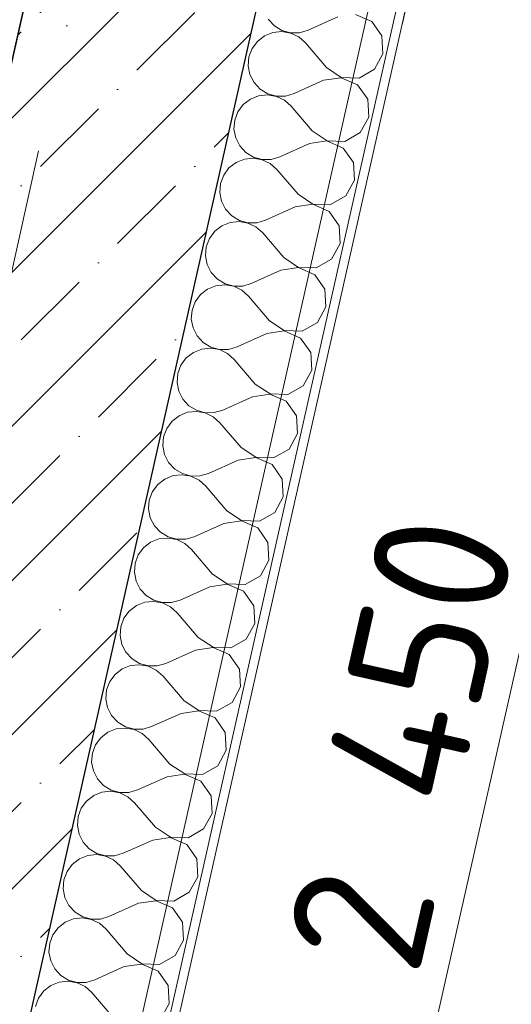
# Model space of a CAD drawing. Header units: millimetres. Extents: x -7218036 to -6920397, y 6117771 to 6333681.
# Tile 24 of 89: x -7185490 to -7184950, y 6137555 to 6138639. Entities that reach past the tile are written whole.
import ezdxf
from ezdxf.enums import TextEntityAlignment as Align

# ---------------------------------------------------------------- set-up
doc = ezdxf.new("R2010")
doc.units = ezdxf.units.MM
doc.header["$MEASUREMENT"] = 0
doc.linetypes.add('Штрихпунктирная', pattern=[670.277762, 352.777767, -176.388884, 0, -141.111112])
for name, color, linetype in [('S - автостоянка.АР', 7, 'Continuous'), ('АР-Стены_внешние_.АР', 7, 'Continuous'), ('АР-Стены_Перегородки_100_.АР', 7, 'Continuous'), ('АР-Чертеж-Оси_Осевые размеры.АР', 7, 'Continuous'), ('АР-Чертеж-Размеры.АР', 7, 'Continuous')]:
    doc.layers.add(name, color=color, linetype=linetype)
for name, color, linetype, lineweight in [('АР-Стены_внешние_.АР_Ном._пера__1', 7, 'Continuous', 0), ('АР-Стены_Перегородки_100_.АР_Ном._пера__1', 7, 'Continuous', 15), ('АР-Чертеж-Оси_Осевые размеры.АР_Ном._пера__120', 7, 'Continuous', 0), ('АР-Чертеж-Размеры.АР_Ном._пера__1', 7, 'Continuous', 0)]:
    doc.layers.add(name, color=color, linetype=linetype, lineweight=lineweight)
doc.styles.add('РЎР“Р•РќР•Р\xa0Р\x98Р\xa0_РЎРўР\x98Р›Р¬_1', font='GOST_Common.ttf')
doc.styles.add('РЎР“Р•РќР•Р\xa0Р\x98Р\xa0_РЎРўР\x98Р›Р¬_3', font='GOTHIC.TTF')
doc.dimstyles.new('СГЕНЕРИР_СТИЛЬ__6', dxfattribs={"dimtxt": 150, "dimasz": 190, "dimexe": 0.18, "dimexo": 2000, "dimgap": 0, "dimtad": 1, "dimdec": 0, "dimzin": 0, "dimdsep": 46, "dimtxsty": 'РЎР“Р•РќР•Р\xa0Р\x98Р\xa0_РЎРўР\x98Р›Р¬_1', "dimblk": 'ARROWHEAD_6', "dimblk1": 'ARROWHEAD_6', "dimblk2": 'ARROWHEAD_6', "dimcen": 0.09, "dimclrd": 7, "dimclre": 7, "dimclrt": 7, "dimazin": 0, "dimtfac": 1, "dimtdec": 4, "dimtmove": 0, "dimatfit": 3, "dimfxl": 1, "dimtolj": 1, "dimtzin": 0, "dimarcsym": 0})

# ---------------------------------------------------------------- blocks, each defined once
blk = doc.blocks.new('*X197', base_point=(-6566190.3, 6562677.8))
at = {"layer": 'АР-Стены_Перегородки_100_.АР_Ном._пера__1', "color": 7, "linetype": 'Continuous', "lineweight": 0}
for p, q in [((-7185216.9, 6138639.6), (-7185210.2, 6138632.4)), ((-7185140.4, 6138642.1), (-7185173, 6138627.5)), ((-7185103.1, 6138637.2), (-7185121.1, 6138645)), ((-7185092, 6138621.2), (-7185103.1, 6138637.2)), ((-7185202, 6138626), (-7185211.8, 6138625)), ((-7185210.2, 6138632.4), (-7185201.8, 6138627.3)), ((-7185192.3, 6138624.4), (-7185202, 6138626)), ((-7185201.8, 6138627.3), (-7185192.3, 6138624.6)), ((-7185182.4, 6138624.7), (-7185173, 6138627.5)), ((-7185228.8, 6138615.3), (-7185234.6, 6138607.4)), ((-7185221, 6138621.4), (-7185228.8, 6138615.3)), ((-7185211.8, 6138625), (-7185221, 6138621.4)), ((-7185192.3, 6138624.6), (-7185182.4, 6138624.7)), ((-7185183.4, 6138620.1), (-7185192.3, 6138624.4)), ((-7185176.1, 6138613.5), (-7185183.4, 6138620.1)), ((-7185090.9, 6138601.7), (-7185092, 6138621.2)), ((-7185234.6, 6138607.4), (-7185238.1, 6138598.2)), ((-7185152.9, 6138586.4), (-7185176.1, 6138613.5)), ((-7185238.1, 6138598.2), (-7185238.9, 6138588.4)), ((-7185100.2, 6138584.6), (-7185090.9, 6138601.7)), ((-7185238.9, 6138588.4), (-7185237, 6138578.7)), ((-7185152.9, 6138586.4), (-7185136.7, 6138575.5)), ((-7185117.1, 6138574.9), (-7185100.2, 6138584.6)), ((-7185237, 6138578.7), (-7185232.5, 6138569.9)), ((-7185156, 6138572.4), (-7185188.6, 6138557.8)), ((-7185136.7, 6138575.3), (-7185156, 6138572.4)), ((-7185136.7, 6138575.5), (-7185117.1, 6138574.9)), ((-7185118.8, 6138567.5), (-7185136.7, 6138575.3)), ((-7185232.5, 6138569.9), (-7185225.8, 6138562.7)), ((-7185225.8, 6138562.7), (-7185217.4, 6138557.6)), ((-7185107.6, 6138551.5), (-7185118.8, 6138567.5)), ((-7185236.6, 6138551.7), (-7185244.4, 6138545.6)), ((-7185227.5, 6138555.3), (-7185236.6, 6138551.7)), ((-7185217.7, 6138556.4), (-7185227.5, 6138555.3)), ((-7185208, 6138554.7), (-7185217.7, 6138556.4)), ((-7185217.4, 6138557.6), (-7185207.9, 6138554.9)), ((-7185199.1, 6138550.4), (-7185208, 6138554.7)), ((-7185207.9, 6138554.9), (-7185198.1, 6138555)), ((-7185191.7, 6138543.8), (-7185199.1, 6138550.4)), ((-7185198.1, 6138555), (-7185188.6, 6138557.8)), ((-7185106.5, 6138532), (-7185107.6, 6138551.5)), ((-7185244.4, 6138545.6), (-7185250.3, 6138537.7)), ((-7185168.6, 6138516.7), (-7185191.7, 6138543.8)), ((-7185253.7, 6138528.5), (-7185254.6, 6138518.7)), ((-7185250.3, 6138537.7), (-7185253.7, 6138528.5)), ((-7185115.9, 6138514.9), (-7185106.5, 6138532)), ((-7185254.6, 6138518.7), (-7185252.7, 6138509)), ((-7185252.7, 6138509), (-7185248.2, 6138500.2)), ((-7185168.6, 6138516.7), (-7185152.3, 6138505.8)), ((-7185132.8, 6138505.2), (-7185115.9, 6138514.9)), ((-7185248.2, 6138500.2), (-7185241.5, 6138493)), ((-7185171.7, 6138502.7), (-7185204.3, 6138488.1)), ((-7185152.4, 6138505.6), (-7185171.7, 6138502.7)), ((-7185134.5, 6138497.8), (-7185152.4, 6138505.6)), ((-7185152.3, 6138505.8), (-7185132.8, 6138505.2)), ((-7185123.3, 6138481.8), (-7185134.5, 6138497.8)), ((-7185243.1, 6138485.6), (-7185252.3, 6138482)), ((-7185233.3, 6138486.7), (-7185243.1, 6138485.6)), ((-7185241.5, 6138493), (-7185233.1, 6138487.9)), ((-7185223.6, 6138485), (-7185233.3, 6138486.7)), ((-7185233.1, 6138487.9), (-7185223.6, 6138485.2)), ((-7185223.6, 6138485.2), (-7185213.7, 6138485.3)), ((-7185214.8, 6138480.7), (-7185223.6, 6138485)), ((-7185213.7, 6138485.3), (-7185204.3, 6138488.1)), ((-7185260.1, 6138475.9), (-7185265.9, 6138468)), ((-7185252.3, 6138482), (-7185260.1, 6138475.9)), ((-7185207.4, 6138474.1), (-7185214.8, 6138480.7)), ((-7185184.2, 6138447), (-7185207.4, 6138474.1)), ((-7185122.2, 6138462.3), (-7185123.3, 6138481.8)), ((-7185265.9, 6138468), (-7185269.4, 6138458.8)), ((-7185269.4, 6138458.8), (-7185270.2, 6138449)), ((-7185131.5, 6138445.2), (-7185122.2, 6138462.3)), ((-7185270.2, 6138449), (-7185268.3, 6138439.3)), ((-7185184.2, 6138447), (-7185168, 6138436.2)), ((-7185148.5, 6138435.5), (-7185131.5, 6138445.2)), ((-7185268.3, 6138439.3), (-7185263.8, 6138430.5)), ((-7185263.8, 6138430.5), (-7185257.1, 6138423.3)), ((-7185187.3, 6138433), (-7185219.9, 6138418.4)), ((-7185168, 6138435.9), (-7185187.3, 6138433)), ((-7185168, 6138436.2), (-7185148.5, 6138435.5)), ((-7185150.1, 6138428.1), (-7185168, 6138435.9)), ((-7185257.1, 6138423.3), (-7185248.7, 6138418.2)), ((-7185138.9, 6138412.1), (-7185150.1, 6138428.1)), ((-7185267.9, 6138412.3), (-7185275.7, 6138406.2)), ((-7185258.8, 6138415.9), (-7185267.9, 6138412.3)), ((-7185249, 6138417), (-7185258.8, 6138415.9)), ((-7185239.3, 6138415.3), (-7185249, 6138417)), ((-7185248.7, 6138418.2), (-7185239.2, 6138415.6)), ((-7185230.4, 6138411), (-7185239.3, 6138415.3)), ((-7185239.2, 6138415.6), (-7185229.4, 6138415.6)), ((-7185223, 6138404.5), (-7185230.4, 6138411)), ((-7185229.4, 6138415.6), (-7185219.9, 6138418.4)), ((-7185137.8, 6138392.6), (-7185138.9, 6138412.1)), ((-7185281.6, 6138398.3), (-7185285.1, 6138389.1)), ((-7185275.7, 6138406.2), (-7185281.6, 6138398.3)), ((-7185199.9, 6138377.3), (-7185223, 6138404.5)), ((-7185285.1, 6138389.1), (-7185285.9, 6138379.3)), ((-7185147.2, 6138375.5), (-7185137.8, 6138392.6)), ((-7185285.9, 6138379.3), (-7185284, 6138369.6)), ((-7185199.9, 6138377.3), (-7185183.6, 6138366.5)), ((-7185284, 6138369.6), (-7185279.5, 6138360.8)), ((-7185183.7, 6138366.2), (-7185203, 6138363.3)), ((-7185165.8, 6138358.4), (-7185183.7, 6138366.2)), ((-7185183.6, 6138366.5), (-7185164.1, 6138365.8)), ((-7185164.1, 6138365.8), (-7185147.2, 6138375.5)), ((-7185279.5, 6138360.8), (-7185272.8, 6138353.6)), ((-7185203, 6138363.3), (-7185235.6, 6138348.7)), ((-7185154.6, 6138342.4), (-7185165.8, 6138358.4)), ((-7185274.4, 6138346.2), (-7185283.6, 6138342.6)), ((-7185264.6, 6138347.3), (-7185274.4, 6138346.2)), ((-7185272.8, 6138353.6), (-7185264.4, 6138348.5)), ((-7185254.9, 6138345.6), (-7185264.6, 6138347.3)), ((-7185264.4, 6138348.5), (-7185254.9, 6138345.9)), ((-7185254.9, 6138345.9), (-7185245, 6138345.9)), ((-7185246.1, 6138341.3), (-7185254.9, 6138345.6)), ((-7185245, 6138345.9), (-7185235.6, 6138348.7)), ((-7185291.4, 6138336.6), (-7185297.2, 6138328.6)), ((-7185283.6, 6138342.6), (-7185291.4, 6138336.6)), ((-7185238.7, 6138334.8), (-7185246.1, 6138341.3)), ((-7185215.5, 6138307.6), (-7185238.7, 6138334.8)), ((-7185153.5, 6138322.9), (-7185154.6, 6138342.4)), ((-7185297.2, 6138328.6), (-7185300.7, 6138319.4)), ((-7185162.8, 6138305.8), (-7185153.5, 6138322.9)), ((-7185300.7, 6138319.4), (-7185301.5, 6138309.6)), ((-7185301.5, 6138309.6), (-7185299.6, 6138299.9)), ((-7185215.5, 6138307.6), (-7185199.3, 6138296.8)), ((-7185179.8, 6138296.1), (-7185162.8, 6138305.8)), ((-7185299.6, 6138299.9), (-7185295.1, 6138291.1)), ((-7185295.1, 6138291.1), (-7185288.4, 6138283.9)), ((-7185218.6, 6138293.7), (-7185251.2, 6138279)), ((-7185199.3, 6138296.5), (-7185218.6, 6138293.7)), ((-7185199.3, 6138296.8), (-7185179.8, 6138296.1)), ((-7185181.4, 6138288.7), (-7185199.3, 6138296.5)), ((-7185288.4, 6138283.9), (-7185280, 6138278.8)), ((-7185280, 6138278.8), (-7185270.5, 6138276.2)), ((-7185260.7, 6138276.2), (-7185251.2, 6138279)), ((-7185170.2, 6138272.7), (-7185181.4, 6138288.7)), ((-7185299.2, 6138272.9), (-7185307, 6138266.9)), ((-7185290.1, 6138276.6), (-7185299.2, 6138272.9)), ((-7185280.3, 6138277.6), (-7185290.1, 6138276.6)), ((-7185270.6, 6138275.9), (-7185280.3, 6138277.6)), ((-7185261.7, 6138271.6), (-7185270.6, 6138275.9)), ((-7185270.5, 6138276.2), (-7185260.7, 6138276.2)), ((-7185254.3, 6138265.1), (-7185261.7, 6138271.6)), ((-7185169.1, 6138253.3), (-7185170.2, 6138272.7)), ((-7185312.9, 6138258.9), (-7185316.4, 6138249.7)), ((-7185307, 6138266.9), (-7185312.9, 6138258.9)), ((-7185231.2, 6138237.9), (-7185254.3, 6138265.1)), ((-7185316.4, 6138249.7), (-7185317.2, 6138239.9)), ((-7185178.5, 6138236.1), (-7185169.1, 6138253.3)), ((-7185317.2, 6138239.9), (-7185315.3, 6138230.2)), ((-7185231.2, 6138237.9), (-7185214.9, 6138227.1)), ((-7185195.4, 6138226.4), (-7185178.5, 6138236.1)), ((-7185315.3, 6138230.2), (-7185310.8, 6138221.4)), ((-7185215, 6138226.8), (-7185234.3, 6138224)), ((-7185197.1, 6138219.1), (-7185215, 6138226.8)), ((-7185214.9, 6138227.1), (-7185195.4, 6138226.4)), ((-7185310.8, 6138221.4), (-7185304.1, 6138214.2)), ((-7185304.1, 6138214.2), (-7185295.7, 6138209.1)), ((-7185234.3, 6138224), (-7185266.9, 6138209.3)), ((-7185185.9, 6138203.1), (-7185197.1, 6138219.1)), ((-7185314.9, 6138203.2), (-7185322.7, 6138197.2)), ((-7185305.7, 6138206.9), (-7185314.9, 6138203.2)), ((-7185295.9, 6138207.9), (-7185305.7, 6138206.9)), ((-7185286.2, 6138206.2), (-7185295.9, 6138207.9)), ((-7185295.7, 6138209.1), (-7185286.2, 6138206.5)), ((-7185286.2, 6138206.5), (-7185276.3, 6138206.6)), ((-7185277.4, 6138201.9), (-7185286.2, 6138206.2)), ((-7185276.3, 6138206.6), (-7185266.9, 6138209.3)), ((-7185184.8, 6138183.6), (-7185185.9, 6138203.1)), ((-7185322.7, 6138197.2), (-7185328.5, 6138189.2)), ((-7185270, 6138195.4), (-7185277.4, 6138201.9)), ((-7185246.8, 6138168.2), (-7185270, 6138195.4)), ((-7185328.5, 6138189.2), (-7185332, 6138180)), ((-7185194.1, 6138166.4), (-7185184.8, 6138183.6)), ((-7185332, 6138180), (-7185332.8, 6138170.2)), ((-7185332.8, 6138170.2), (-7185330.9, 6138160.5)), ((-7185330.9, 6138160.5), (-7185326.5, 6138151.8)), ((-7185246.8, 6138168.2), (-7185230.6, 6138157.4)), ((-7185211.1, 6138156.7), (-7185194.1, 6138166.4)), ((-7185326.5, 6138151.8), (-7185319.7, 6138144.5)), ((-7185249.9, 6138154.3), (-7185282.5, 6138139.6)), ((-7185230.6, 6138157.1), (-7185249.9, 6138154.3)), ((-7185230.6, 6138157.4), (-7185211.1, 6138156.7)), ((-7185212.7, 6138149.4), (-7185230.6, 6138157.1)), ((-7185201.5, 6138133.4), (-7185212.7, 6138149.4)), ((-7185311.6, 6138138.2), (-7185321.4, 6138137.2)), ((-7185319.7, 6138144.5), (-7185311.3, 6138139.4)), ((-7185301.9, 6138136.5), (-7185311.6, 6138138.2)), ((-7185311.3, 6138139.4), (-7185301.8, 6138136.8)), ((-7185292, 6138136.9), (-7185282.5, 6138139.6)), ((-7185338.3, 6138127.5), (-7185344.2, 6138119.6)), ((-7185330.5, 6138133.5), (-7185338.3, 6138127.5)), ((-7185321.4, 6138137.2), (-7185330.5, 6138133.5)), ((-7185293, 6138132.2), (-7185301.9, 6138136.5)), ((-7185301.8, 6138136.8), (-7185292, 6138136.9)), ((-7185285.6, 6138125.7), (-7185293, 6138132.2)), ((-7185200.5, 6138113.9), (-7185201.5, 6138133.4)), ((-7185344.2, 6138119.6), (-7185347.7, 6138110.3)), ((-7185262.5, 6138098.5), (-7185285.6, 6138125.7)), ((-7185347.7, 6138110.3), (-7185348.5, 6138100.5)), ((-7185209.8, 6138096.7), (-7185200.5, 6138113.9)), ((-7185348.5, 6138100.5), (-7185346.6, 6138090.8)), ((-7185262.5, 6138098.5), (-7185246.2, 6138087.7)), ((-7185226.7, 6138087), (-7185209.8, 6138096.7)), ((-7185346.6, 6138090.8), (-7185342.1, 6138082.1)), ((-7185265.6, 6138084.6), (-7185298.2, 6138069.9)), ((-7185246.3, 6138087.4), (-7185265.6, 6138084.6)), ((-7185228.4, 6138079.7), (-7185246.3, 6138087.4)), ((-7185246.2, 6138087.7), (-7185226.7, 6138087)), ((-7185342.1, 6138082.1), (-7185335.4, 6138074.8)), ((-7185335.4, 6138074.8), (-7185327, 6138069.7)), ((-7185217.2, 6138063.7), (-7185228.4, 6138079.7)), ((-7185346.2, 6138063.8), (-7185354, 6138057.8)), ((-7185337.1, 6138067.5), (-7185346.2, 6138063.8)), ((-7185327.3, 6138068.5), (-7185337.1, 6138067.5)), ((-7185317.5, 6138066.8), (-7185327.3, 6138068.5)), ((-7185327, 6138069.7), (-7185317.5, 6138067.1)), ((-7185317.5, 6138067.1), (-7185307.6, 6138067.2)), ((-7185308.7, 6138062.5), (-7185317.5, 6138066.8)), ((-7185301.3, 6138056), (-7185308.7, 6138062.5)), ((-7185307.6, 6138067.2), (-7185298.2, 6138069.9)), ((-7185216.1, 6138044.2), (-7185217.2, 6138063.7)), ((-7185354, 6138057.8), (-7185359.9, 6138049.9)), ((-7185278.1, 6138028.8), (-7185301.3, 6138056)), ((-7185363.3, 6138040.6), (-7185364.1, 6138030.8)), ((-7185359.9, 6138049.9), (-7185363.3, 6138040.6)), ((-7185225.4, 6138027), (-7185216.1, 6138044.2)), ((-7185364.1, 6138030.8), (-7185362.2, 6138021.1)), ((-7185362.2, 6138021.1), (-7185357.8, 6138012.4)), ((-7185278.1, 6138028.8), (-7185261.9, 6138018)), ((-7185242.4, 6138017.3), (-7185225.4, 6138027)), ((-7185357.8, 6138012.4), (-7185351.1, 6138005.1)), ((-7185281.3, 6138014.9), (-7185313.8, 6138000.2)), ((-7185261.9, 6138017.7), (-7185281.3, 6138014.9)), ((-7185261.9, 6138018), (-7185242.4, 6138017.3)), ((-7185244, 6138010), (-7185261.9, 6138017.7)), ((-7185232.8, 6137994), (-7185244, 6138010)), ((-7185352.7, 6137997.8), (-7185361.9, 6137994.1)), ((-7185342.9, 6137998.8), (-7185352.7, 6137997.8)), ((-7185351.1, 6138005.1), (-7185342.6, 6138000)), ((-7185333.2, 6137997.1), (-7185342.9, 6137998.8)), ((-7185342.6, 6138000), (-7185333.1, 6137997.4)), ((-7185324.3, 6137992.8), (-7185333.2, 6137997.1)), ((-7185333.1, 6137997.4), (-7185323.3, 6137997.5)), ((-7185323.3, 6137997.5), (-7185313.8, 6138000.2)), ((-7185369.7, 6137988.1), (-7185375.5, 6137980.2)), ((-7185361.9, 6137994.1), (-7185369.7, 6137988.1)), ((-7185317, 6137986.3), (-7185324.3, 6137992.8)), ((-7185293.8, 6137959.1), (-7185317, 6137986.3)), ((-7185231.8, 6137974.5), (-7185232.8, 6137994)), ((-7185375.5, 6137980.2), (-7185379, 6137970.9)), ((-7185379, 6137970.9), (-7185379.8, 6137961.1)), ((-7185241.1, 6137957.3), (-7185231.8, 6137974.5)), ((-7185379.8, 6137961.1), (-7185377.9, 6137951.5)), ((-7185293.8, 6137959.1), (-7185277.5, 6137948.3)), ((-7185258, 6137947.6), (-7185241.1, 6137957.3)), ((-7185377.9, 6137951.5), (-7185373.4, 6137942.7)), ((-7185373.4, 6137942.7), (-7185366.7, 6137935.5)), ((-7185296.9, 6137945.2), (-7185329.5, 6137930.5)), ((-7185277.6, 6137948), (-7185296.9, 6137945.2)), ((-7185259.7, 6137940.3), (-7185277.6, 6137948)), ((-7185277.5, 6137948.3), (-7185258, 6137947.6)), ((-7185366.7, 6137935.5), (-7185358.3, 6137930.3)), ((-7185248.5, 6137924.3), (-7185259.7, 6137940.3)), ((-7185377.5, 6137924.4), (-7185385.3, 6137918.4)), ((-7185368.4, 6137928.1), (-7185377.5, 6137924.4)), ((-7185358.6, 6137929.1), (-7185368.4, 6137928.1)), ((-7185348.9, 6137927.4), (-7185358.6, 6137929.1)), ((-7185358.3, 6137930.3), (-7185348.8, 6137927.7)), ((-7185340, 6137923.1), (-7185348.9, 6137927.4)), ((-7185348.8, 6137927.7), (-7185338.9, 6137927.8)), ((-7185332.6, 6137916.6), (-7185340, 6137923.1)), ((-7185338.9, 6137927.8), (-7185329.5, 6137930.5)), ((-7185247.4, 6137904.8), (-7185248.5, 6137924.3)), ((-7185391.2, 6137910.5), (-7185394.6, 6137901.3)), ((-7185385.3, 6137918.4), (-7185391.2, 6137910.5)), ((-7185309.4, 6137889.4), (-7185332.6, 6137916.6)), ((-7185394.6, 6137901.3), (-7185395.4, 6137891.4)), ((-7185256.7, 6137887.6), (-7185247.4, 6137904.8)), ((-7185395.4, 6137891.4), (-7185393.5, 6137881.8)), ((-7185309.4, 6137889.4), (-7185293.2, 6137878.6)), ((-7185393.5, 6137881.8), (-7185389.1, 6137873)), ((-7185293.2, 6137878.3), (-7185312.6, 6137875.5)), ((-7185293.2, 6137878.6), (-7185273.7, 6137878)), ((-7185275.3, 6137870.6), (-7185293.2, 6137878.3)), ((-7185273.7, 6137878), (-7185256.7, 6137887.6)), ((-7185389.1, 6137873), (-7185382.4, 6137865.8)), ((-7185312.6, 6137875.5), (-7185345.1, 6137860.9)), ((-7185264.2, 6137854.6), (-7185275.3, 6137870.6)), ((-7185384, 6137858.4), (-7185393.2, 6137854.7)), ((-7185374.2, 6137859.4), (-7185384, 6137858.4)), ((-7185382.4, 6137865.8), (-7185373.9, 6137860.6)), ((-7185364.5, 6137857.7), (-7185374.2, 6137859.4)), ((-7185373.9, 6137860.6), (-7185364.4, 6137858)), ((-7185355.6, 6137853.5), (-7185364.5, 6137857.7)), ((-7185364.4, 6137858), (-7185354.6, 6137858.1)), ((-7185354.6, 6137858.1), (-7185345.1, 6137860.9)), ((-7185401, 6137848.7), (-7185406.8, 6137840.8)), ((-7185393.2, 6137854.7), (-7185401, 6137848.7)), ((-7185348.3, 6137846.9), (-7185355.6, 6137853.5)), ((-7185325.1, 6137819.7), (-7185348.3, 6137846.9)), ((-7185263.1, 6137835.1), (-7185264.2, 6137854.6)), ((-7185406.8, 6137840.8), (-7185410.3, 6137831.6)), ((-7185272.4, 6137817.9), (-7185263.1, 6137835.1)), ((-7185410.3, 6137831.6), (-7185411.1, 6137821.7)), ((-7185411.1, 6137821.7), (-7185409.2, 6137812.1)), ((-7185325.1, 6137819.7), (-7185308.8, 6137808.9)), ((-7185289.3, 6137808.3), (-7185272.4, 6137817.9)), ((-7185409.2, 6137812.1), (-7185404.7, 6137803.3)), ((-7185404.7, 6137803.3), (-7185398, 6137796.1)), ((-7185328.2, 6137805.8), (-7185360.8, 6137791.2)), ((-7185308.9, 6137808.6), (-7185328.2, 6137805.8)), ((-7185291, 6137800.9), (-7185308.9, 6137808.6)), ((-7185308.8, 6137808.9), (-7185289.3, 6137808.3)), ((-7185398, 6137796.1), (-7185389.6, 6137790.9)), ((-7185389.6, 6137790.9), (-7185380.1, 6137788.3)), ((-7185370.2, 6137788.4), (-7185360.8, 6137791.2)), ((-7185279.8, 6137784.9), (-7185291, 6137800.9)), ((-7185408.8, 6137785), (-7185416.6, 6137779)), ((-7185399.7, 6137788.7), (-7185408.8, 6137785)), ((-7185389.9, 6137789.7), (-7185399.7, 6137788.7)), ((-7185380.2, 6137788), (-7185389.9, 6137789.7)), ((-7185371.3, 6137783.8), (-7185380.2, 6137788)), ((-7185380.1, 6137788.3), (-7185370.2, 6137788.4)), ((-7185363.9, 6137777.2), (-7185371.3, 6137783.8)), ((-7185278.7, 6137765.4), (-7185279.8, 6137784.9)), ((-7185422.5, 6137771.1), (-7185425.9, 6137761.9)), ((-7185416.6, 6137779), (-7185422.5, 6137771.1)), ((-7185340.7, 6137750.1), (-7185363.9, 6137777.2)), ((-7185425.9, 6137761.9), (-7185426.7, 6137752)), ((-7185288, 6137748.3), (-7185278.7, 6137765.4)), ((-7185426.7, 6137752), (-7185424.8, 6137742.4)), ((-7185340.7, 6137750.1), (-7185324.5, 6137739.2)), ((-7185305, 6137738.6), (-7185288, 6137748.3)), ((-7185424.8, 6137742.4), (-7185420.4, 6137733.6)), ((-7185324.6, 6137738.9), (-7185343.9, 6137736.1)), ((-7185306.6, 6137731.2), (-7185324.6, 6137738.9)), ((-7185324.5, 6137739.2), (-7185305, 6137738.6)), ((-7185420.4, 6137733.6), (-7185413.7, 6137726.4)), ((-7185413.7, 6137726.4), (-7185405.2, 6137721.3)), ((-7185343.9, 6137736.1), (-7185376.4, 6137721.5)), ((-7185295.5, 6137715.2), (-7185306.6, 6137731.2)), ((-7185424.5, 6137715.4), (-7185432.3, 6137709.3)), ((-7185415.3, 6137719), (-7185424.5, 6137715.4)), ((-7185405.5, 6137720), (-7185415.3, 6137719)), ((-7185395.8, 6137718.4), (-7185405.5, 6137720)), ((-7185405.2, 6137721.3), (-7185395.7, 6137718.6)), ((-7185386.9, 6137714.1), (-7185395.8, 6137718.4)), ((-7185395.7, 6137718.6), (-7185385.9, 6137718.7)), ((-7185385.9, 6137718.7), (-7185376.4, 6137721.5)), ((-7185294.4, 6137695.7), (-7185295.5, 6137715.2)), ((-7185432.3, 6137709.3), (-7185438.1, 6137701.4)), ((-7185379.6, 6137707.5), (-7185386.9, 6137714.1)), ((-7185356.4, 6137680.4), (-7185379.6, 6137707.5)), ((-7185438.1, 6137701.4), (-7185441.6, 6137692.2)), ((-7185303.7, 6137678.6), (-7185294.4, 6137695.7)), ((-7185441.6, 6137692.2), (-7185442.4, 6137682.4)), ((-7185442.4, 6137682.4), (-7185440.5, 6137672.7)), ((-7185440.5, 6137672.7), (-7185436, 6137663.9)), ((-7185356.4, 6137680.4), (-7185340.1, 6137669.5)), ((-7185320.6, 6137668.9), (-7185303.7, 6137678.6)), ((-7185436, 6137663.9), (-7185429.3, 6137656.7)), ((-7185359.5, 6137666.4), (-7185392.1, 6137651.8)), ((-7185340.2, 6137669.3), (-7185359.5, 6137666.4)), ((-7185322.3, 6137661.5), (-7185340.2, 6137669.3)), ((-7185340.1, 6137669.5), (-7185320.6, 6137668.9)), ((-7185311.1, 6137645.5), (-7185322.3, 6137661.5)), ((-7185421.2, 6137650.3), (-7185431, 6137649.3)), ((-7185429.3, 6137656.7), (-7185420.9, 6137651.6)), ((-7185411.5, 6137648.7), (-7185421.2, 6137650.3)), ((-7185420.9, 6137651.6), (-7185411.4, 6137648.9)), ((-7185401.5, 6137649), (-7185392.1, 6137651.8)), ((-7185447.9, 6137639.6), (-7185453.8, 6137631.7)), ((-7185440.1, 6137645.7), (-7185447.9, 6137639.6)), ((-7185431, 6137649.3), (-7185440.1, 6137645.7)), ((-7185402.6, 6137644.4), (-7185411.5, 6137648.7)), ((-7185411.4, 6137648.9), (-7185401.5, 6137649)), ((-7185395.2, 6137637.8), (-7185402.6, 6137644.4)), ((-7185310, 6137626), (-7185311.1, 6137645.5)), ((-7185453.8, 6137631.7), (-7185457.2, 6137622.5)), ((-7185372, 6137610.7), (-7185395.2, 6137637.8)), ((-7185457.2, 6137622.5), (-7185458, 6137612.7)), ((-7185319.3, 6137608.9), (-7185310, 6137626)), ((-7185458, 6137612.7), (-7185456.1, 6137603)), ((-7185372, 6137610.7), (-7185355.8, 6137599.8)), ((-7185336.3, 6137599.2), (-7185319.3, 6137608.9)), ((-7185456.1, 6137603), (-7185451.7, 6137594.2)), ((-7185375.2, 6137596.7), (-7185407.7, 6137582.1)), ((-7185355.9, 6137599.6), (-7185375.2, 6137596.7)), ((-7185337.9, 6137591.8), (-7185355.9, 6137599.6)), ((-7185355.8, 6137599.8), (-7185336.3, 6137599.2)), ((-7185451.7, 6137594.2), (-7185445, 6137587)), ((-7185445, 6137587), (-7185436.6, 6137581.9)), ((-7185326.8, 6137575.8), (-7185337.9, 6137591.8)), ((-7185455.8, 6137576), (-7185463.6, 6137569.9)), ((-7185446.6, 6137579.6), (-7185455.8, 6137576)), ((-7185436.8, 6137580.7), (-7185446.6, 6137579.6)), ((-7185427.1, 6137579), (-7185436.8, 6137580.7)), ((-7185436.6, 6137581.9), (-7185427.1, 6137579.2)), ((-7185427.1, 6137579.2), (-7185417.2, 6137579.3)), ((-7185418.2, 6137574.7), (-7185427.1, 6137579)), ((-7185410.9, 6137568.1), (-7185418.2, 6137574.7)), ((-7185417.2, 6137579.3), (-7185407.7, 6137582.1)), ((-7185325.7, 6137556.3), (-7185326.8, 6137575.8)), ((-7185463.6, 6137569.9), (-7185469.4, 6137562)), ((-7185387.7, 6137541), (-7185410.9, 6137568.1)), ((-7185469.4, 6137562), (-7185472.9, 6137552.8)), ((-7185335, 6137539.2), (-7185325.7, 6137556.3))]:
    blk.add_line(p, q, dxfattribs=at)
blk = doc.blocks.new('Стена_83_5', base_point=(-7185520.3, 6136993.1))
at = {"layer": 'АР-Стены_Перегородки_100_.АР', "linetype": 'Continuous', "lineweight": 0, "true_color": 0x000000}
h = blk.add_hatch(dxfattribs=at)
h.set_pattern_fill('ШТУКАТУРКА__ГИПС_01_0005', color=18, style=0, pattern_type=2)
h.set_pattern_definition([(45, (-6566190.34, 6563027.8), (-111.369318, 111.369318), [0, -105, 0, -157.5]), (110, (-6565840.34, 6563027.8), (148.001588, 53.868173), [0, -77, 0, -133])])
h.paths.add_polyline_path([(-7185431.3, 6137024.3), (-7184971.1, 6139073.3), (-7184980.8, 6139075.5), (-7185441, 6137026.5)])
at = {"layer": 'АР-Стены_Перегородки_100_.АР_Ном._пера__1', "color": 7, "linetype": 'Continuous', "lineweight": 0}
blk.add_line((-7185441, 6137026.5), (-7184980.8, 6139075.5), dxfattribs=at)
at = {"layer": 'АР-Стены_Перегородки_100_.АР_Ном._пера__1', "color": 7, "linetype": 'Continuous', "lineweight": 0, "flags": 128}
for points in [[(-7185127.2, 6139108.4), (-7185609.3, 6136961.8)], [(-7185431.3, 6137024.3), (-7184971.1, 6139073.3)]]:
    blk.add_lwpolyline(points, dxfattribs=at)
at = {"layer": 'АР-Стены_Перегородки_100_.АР', "color": 7, "lineweight": 0}
blk.add_blockref('*X197', (-6566190.3, 6562677.8), dxfattribs=at)
blk = doc.blocks.new('Стена_196_5', base_point=(-7185857.8, 6136996.3))
at = {"layer": 'АР-Стены_Перегородки_100_.АР_Ном._пера__1', "color": 7, "linetype": 'Continuous', "lineweight": 0, "flags": 128}
blk.add_lwpolyline([(-7185857.8, 6136996.3), (-7182533.4, 6151797.8)], dxfattribs=at)
blk = doc.blocks.new('Стандартный Маркер Сетки[11]_5', base_point=(-7182312.1, 6152552))
at = {"layer": 'АР-Чертеж-Оси_Осевые размеры.АР_Ном._пера__120', "color": 7, "linetype": 'Штрихпунктирная', "lineweight": 0}
blk.add_line((-7182531.3, 6151576.3), (-7187093.8, 6131261.9), dxfattribs=at)
at = {"layer": 'АР-Чертеж-Оси_Осевые размеры.АР_Ном._пера__120', "color": 7, "lineweight": 0, "style": 'РЎР“Р•РќР•Р\xa0Р\x98Р\xa0_РЎРўР\x98Р›Р¬_3'}
blk.add_attdef('AC_MarkerText_1', text='', height=350, rotation=347.3417, dxfattribs=at).set_placement((-7187352.5, 6129979.4), align=Align.TOP_CENTER)
blk = doc.blocks.new('Стандартный Маркер Сетки[25]_5', base_point=(-7182312.1, 6152552))
at = {"layer": 'АР-Чертеж-Оси_Осевые размеры.АР_Ном._пера__120', "color": 7, "linetype": 'Штрихпунктирная', "lineweight": 0}
blk.add_line((-7182531.3, 6151576.3), (-7187093.8, 6131261.9), dxfattribs=at)
at = {"layer": 'АР-Чертеж-Оси_Осевые размеры.АР_Ном._пера__120', "color": 7, "lineweight": 0, "style": 'РЎР“Р•РќР•Р\xa0Р\x98Р\xa0_РЎРўР\x98Р›Р¬_3'}
blk.add_attdef('AC_MarkerText_1', text='', height=350, rotation=347.3417, dxfattribs=at).set_placement((-7187352.5, 6129979.4), align=Align.TOP_CENTER)
blk = doc.blocks.new('Стандартный Маркер Сетки[26]_5', base_point=(-7182312.1, 6152552))
at = {"layer": 'АР-Чертеж-Оси_Осевые размеры.АР_Ном._пера__120', "color": 7, "linetype": 'Штрихпунктирная', "lineweight": 0}
blk.add_line((-7182531.3, 6151576.3), (-7187093.8, 6131261.9), dxfattribs=at)
at = {"layer": 'АР-Чертеж-Оси_Осевые размеры.АР_Ном._пера__120', "color": 7, "lineweight": 0, "style": 'РЎР“Р•РќР•Р\xa0Р\x98Р\xa0_РЎРўР\x98Р›Р¬_3'}
blk.add_attdef('AC_MarkerText_1', text='', height=350, rotation=347.3417, dxfattribs=at).set_placement((-7187352.5, 6129979.4), align=Align.TOP_CENTER)
blk = doc.blocks.new('Стандартный Маркер Сетки[27]_5', base_point=(-7182312.1, 6152552))
at = {"layer": 'АР-Чертеж-Оси_Осевые размеры.АР_Ном._пера__120', "color": 7, "linetype": 'Штрихпунктирная', "lineweight": 0}
blk.add_line((-7182531.3, 6151576.3), (-7187093.8, 6131261.9), dxfattribs=at)
at = {"layer": 'АР-Чертеж-Оси_Осевые размеры.АР_Ном._пера__120', "color": 7, "lineweight": 0, "style": 'РЎР“Р•РќР•Р\xa0Р\x98Р\xa0_РЎРўР\x98Р›Р¬_3'}
blk.add_attdef('AC_MarkerText_1', text='', height=350, rotation=347.3417, dxfattribs=at).set_placement((-7187352.5, 6129979.4), align=Align.TOP_CENTER)
blk = doc.blocks.new('Стандартный Маркер Сетки[70]_5', base_point=(-7182312.1, 6152552))
at = {"layer": 'АР-Чертеж-Оси_Осевые размеры.АР_Ном._пера__120', "color": 7, "linetype": 'Штрихпунктирная', "lineweight": 0}
blk.add_line((-7182531.3, 6151576.3), (-7187093.8, 6131261.9), dxfattribs=at)
at = {"layer": 'АР-Чертеж-Оси_Осевые размеры.АР_Ном._пера__120', "color": 7, "lineweight": 0, "style": 'РЎР“Р•РќР•Р\xa0Р\x98Р\xa0_РЎРўР\x98Р›Р¬_3'}
blk.add_attdef('AC_MarkerText_1', text='', height=350, rotation=347.3417, dxfattribs=at).set_placement((-7187352.5, 6129979.4), align=Align.TOP_CENTER)
blk = doc.blocks.new('Стандартный Маркер Сетки[84]_5', base_point=(-7182312.1, 6152552))
at = {"layer": 'АР-Чертеж-Оси_Осевые размеры.АР_Ном._пера__120', "color": 7, "linetype": 'Штрихпунктирная', "lineweight": 0}
blk.add_line((-7182531.3, 6151576.3), (-7187093.8, 6131261.9), dxfattribs=at)
at = {"layer": 'АР-Чертеж-Оси_Осевые размеры.АР_Ном._пера__120', "color": 7, "lineweight": 0, "style": 'РЎР“Р•РќР•Р\xa0Р\x98Р\xa0_РЎРўР\x98Р›Р¬_3'}
blk.add_attdef('AC_MarkerText_1', text='', height=350, rotation=347.3417, dxfattribs=at).set_placement((-7187352.5, 6129979.4), align=Align.TOP_CENTER)
blk = doc.blocks.new('Стандартный Маркер Сетки[85]_5', base_point=(-7182312.1, 6152552))
at = {"layer": 'АР-Чертеж-Оси_Осевые размеры.АР_Ном._пера__120', "color": 7, "linetype": 'Штрихпунктирная', "lineweight": 0}
blk.add_line((-7182531.3, 6151576.3), (-7187093.8, 6131261.9), dxfattribs=at)
at = {"layer": 'АР-Чертеж-Оси_Осевые размеры.АР_Ном._пера__120', "color": 7, "lineweight": 0, "style": 'РЎР“Р•РќР•Р\xa0Р\x98Р\xa0_РЎРўР\x98Р›Р¬_3'}
blk.add_attdef('AC_MarkerText_1', text='', height=350, rotation=347.3417, dxfattribs=at).set_placement((-7187352.5, 6129979.4), align=Align.TOP_CENTER)
blk = doc.blocks.new('Стандартный Маркер Сетки[86]_5', base_point=(-7182312.1, 6152552))
at = {"layer": 'АР-Чертеж-Оси_Осевые размеры.АР_Ном._пера__120', "color": 7, "linetype": 'Штрихпунктирная', "lineweight": 0}
blk.add_line((-7182531.3, 6151576.3), (-7187093.8, 6131261.9), dxfattribs=at)
at = {"layer": 'АР-Чертеж-Оси_Осевые размеры.АР_Ном._пера__120', "color": 7, "lineweight": 0, "style": 'РЎР“Р•РќР•Р\xa0Р\x98Р\xa0_РЎРўР\x98Р›Р¬_3'}
blk.add_attdef('AC_MarkerText_1', text='', height=350, rotation=347.3417, dxfattribs=at).set_placement((-7187352.5, 6129979.4), align=Align.TOP_CENTER)
blk = doc.blocks.new('*D696', base_point=(-6566190.3, 6562677.8))
at = {"layer": 'АР-Чертеж-Размеры.АР_Ном._пера__1', "color": 7, "linetype": 'Continuous', "lineweight": 0, "transparency": 16777216}
for p, q in [((-7184700.6, 6139012.6), (-7184667.7, 6139158.9)), ((-7184624.9, 6138893.1), (-7184776.2, 6139132)), ((-7184517.6, 6138971.5), (-7184883.5, 6139053.6)), ((-7185237.5, 6136622.1), (-7184700.6, 6139012.6)), ((-7185313.1, 6136741.5), (-7185161.8, 6136502.6)), ((-7185054.5, 6136581), (-7185420.4, 6136663.1)), ((-7185270.3, 6136475.7), (-7185237.5, 6136622.1))]:
    blk.add_line(p, q, dxfattribs=at)
at = {"layer": 'АР-Чертеж-Размеры.АР_Ном._пера__1', "color": 7, "lineweight": 0, "transparency": 16777216, "insert": (-7185052.2, 6137583.8), "char_height": 150, "attachment_point": 7, "rotation": 77.3416, "style": 'РЎР“Р•РќР•Р\xa0Р\x98Р\xa0_РЎРўР\x98Р›Р¬_1'}
blk.add_mtext('\\A1;{\\pql;\\fGOST Common|b0|i0|c204|p0;\\W1.000000;2\xa0450}', dxfattribs=at)
blk = doc.blocks.new('ARROWHEAD_6')
at = {"color": 0, "linetype": 'Continuous', "lineweight": 0}
for p, q in [((-0.5, -0.5), (0.5, 0.5)), ((0, 0), (-1, 0))]:
    blk.add_line(p, q, dxfattribs=at)
blk = doc.blocks.new('*D715', base_point=(-6566190.3, 6562677.8))
at = {"layer": 'АР-Чертеж-Размеры.АР_Ном._пера__1', "color": 7, "linetype": 'Continuous', "lineweight": 0, "transparency": 16777216}
for p, q in [((-7185069.5, 6138634.8), (-7184987.4, 6139000.7)), ((-7184909, 6138893.4), (-7185147.9, 6138742.1)), ((-7185174.8, 6138850.6), (-7185028.5, 6138817.7)), ((-7185028.5, 6138817.7), (-7182130.3, 6138166.8)), ((-7182171.4, 6137983.9), (-7182089.2, 6138349.8)), ((-7182249.8, 6138091.2), (-7182010.8, 6138242.5)), ((-7182130.3, 6138166.8), (-7181983.9, 6138134))]:
    blk.add_line(p, q, dxfattribs=at)
at = {"layer": 'АР-Чертеж-Размеры.АР_Ном._пера__1', "color": 7, "lineweight": 0, "transparency": 16777216, "insert": (-7183805.4, 6138573.8), "char_height": 150, "attachment_point": 7, "rotation": 347.3417, "style": 'РЎР“Р•РќР•Р\xa0Р\x98Р\xa0_РЎРўР\x98Р›Р¬_1'}
blk.add_mtext('\\A1;{\\pql;\\fGOST Common|b0|i0|c204|p0;\\W1.000000;2\xa0970}', dxfattribs=at)
blk = doc.blocks.new('Стена_251_5', base_point=(-7185758.6, 6136867.2))
at = {"layer": 'АР-Стены_внешние_.АР', "linetype": 'Continuous', "lineweight": 0, "true_color": 0x000000}
h = blk.add_hatch(dxfattribs=at)
h.set_pattern_fill('ЖЕЛЕЗОБЕТОН__PROJECT__0005', color=18, style=0, pattern_type=2)
h.set_pattern_definition([(45, (-6566190.34, 6562677.8), (-84.852814, 84.852814), []), (45, (-6566232.77, 6562720.22), (-84.852814, 84.852814), [90, -30, 0, -30])])
h.paths.add_polyline_path([(-7185609.3, 6136961.8), (-7183936.4, 6144410.3), (-7184180.3, 6144465.1), (-7185853.2, 6137016.6)])
at = {"layer": 'АР-Стены_внешние_.АР_Ном._пера__1', "color": 7, "linetype": 'Continuous', "lineweight": 30, "flags": 128}
for points in [[(-7184180.3, 6144465.1), (-7185853.2, 6137016.6)], [(-7185609.3, 6136961.8), (-7183936.4, 6144410.3)]]:
    blk.add_lwpolyline(points, dxfattribs=at)

msp = doc.modelspace()

# ---------------------------------------------------------------- linework, layer by layer
at = {"layer": 'S - автостоянка.АР', "color": 9, "linetype": 'Continuous', "lineweight": 0, "true_color": 0xaec5d5, "flags": 128}
msp.add_lwpolyline([(-7185014.5, 6139062.6), (-7185465.9, 6137052.6), (-7185270.1, 6137008.6), (-7185350.1, 6136652.5), (-7182569.5, 6136028), (-7182515.8, 6136267), (-7182038.1, 6138394.1)], close=True, dxfattribs=at)

# ---------------------------------------------------------------- block references
at = {"layer": 'АР-Стены_внешние_.АР', "color": 7, "lineweight": 0}
msp.add_blockref('Стена_251_5', (-7185758.6, 6136867.2), dxfattribs=at)
at = {"layer": 'АР-Стены_Перегородки_100_.АР', "color": 7, "lineweight": 0}
for name, p in [('Стена_196_5', (-7185857.8, 6136996.3)), ('Стена_83_5', (-7185520.3, 6136993.1))]:
    msp.add_blockref(name, p, dxfattribs=at)
at = {"layer": 'АР-Чертеж-Оси_Осевые размеры.АР', "color": 8, "linetype": 'Continuous', "lineweight": 15}
for name in ['Стандартный Маркер Сетки[11]_5', 'Стандартный Маркер Сетки[25]_5', 'Стандартный Маркер Сетки[26]_5', 'Стандартный Маркер Сетки[27]_5', 'Стандартный Маркер Сетки[70]_5', 'Стандартный Маркер Сетки[84]_5', 'Стандартный Маркер Сетки[85]_5', 'Стандартный Маркер Сетки[86]_5']:
    msp.add_blockref(name, (-7182312.1, 6152552), dxfattribs=at)

# ---------------------------------------------------------------- dimensions: what is measured, and where the dimension line sits
at = {"layer": 'АР-Чертеж-Размеры.АР', "color": 7, "linetype": 'Continuous', "lineweight": 0}
for base, p1, p2, angle, picture, middle, turn in [((-7184700.6, 6139012.6), (-7185370.7, 6136652), (-7185049.1, 6139090.8), 77.3416, '*D696', (-7185069, 6137851.3), 77.3416), ((-7182130.3, 6138166.8), (-7185028.5, 6138817.7), (-7182130.3, 6138166.8), 347.3417, '*D715', (-7183538, 6138590.6), 347.3417)]:
    dim = msp.add_linear_dim(base=base, p1=p1, p2=p2, angle=angle, dimstyle='СГЕНЕРИР_СТИЛЬ__6', dxfattribs=at)
    dim.commit()
    dim.dimension.update_dxf_attribs({"geometry": picture, "text_midpoint": middle, "dimtype": 160, "text_rotation": turn})

doc.saveas('drawing.dxf')
